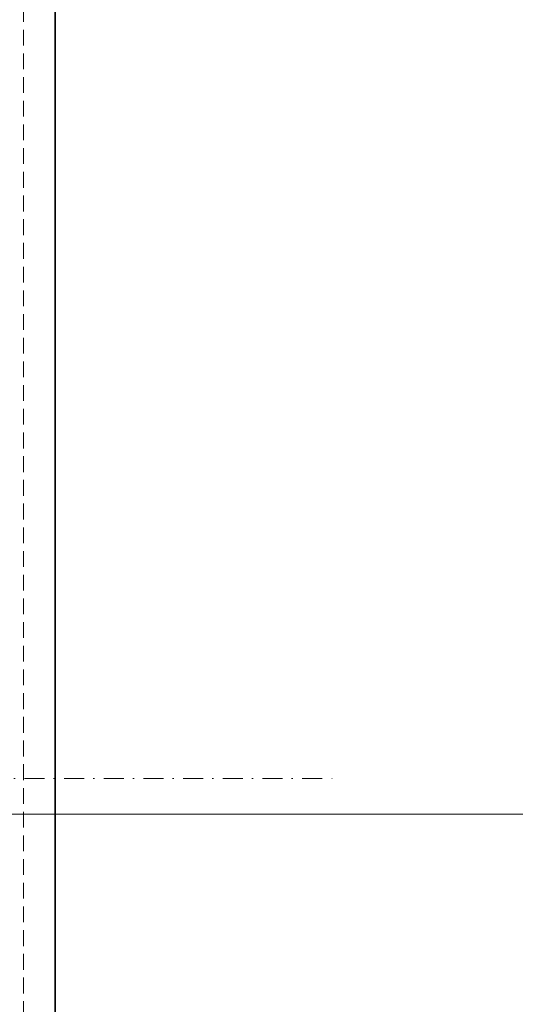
# Model space of a CAD drawing. Header units: millimetres. Extents: x 4946 to 18537, y -10559 to 785.
# Tile 60 of 79: x 7928 to 8241, y -820 to -197. Entities that reach past the tile are written whole.
import ezdxf

# ---------------------------------------------------------------- set-up
doc = ezdxf.new("R2010")
doc.units = ezdxf.units.MM
doc.linetypes.add('DASHDOT', pattern=[1, 0.5, -0.25, 0, -0.25])
doc.linetypes.add('DASHED', pattern=[0.75, 0.5, -0.25])
for name, color, linetype, lineweight in [('PG_OSIE', 1, 'DASHDOT', 18), ('PG_PODCIĄGI', 1, 'DASHED', 18), ('PG_ŚCIANY_SŁUPY', 4, 'Continuous', 35)]:
    doc.layers.add(name, color=color, linetype=linetype, lineweight=lineweight)

msp = doc.modelspace()

# ---------------------------------------------------------------- linework, layer by layer
at = {"layer": 'Defpoints', "color": 6, "lineweight": 18}
for points in [[(7046.25, 785.16), (9146.25, 785.16), (9146.25, -699.84), (7046.25, -699.84)], [(7046.25, -699.84), (9146.25, -699.84), (9146.25, -2184.84), (7046.25, -2184.84)]]:
    msp.add_lwpolyline(points, close=True, dxfattribs=at)
at = {"layer": 'PG_OSIE', "color": 18, "ltscale": 25, "true_color": 0x000000}
msp.add_lwpolyline([(5847.38, -677.31), (8127.62, -677.31)], dxfattribs=at)
at = {"layer": 'PG_PODCIĄGI', "color": 18, "ltscale": 20, "true_color": 0x000000}
msp.add_lwpolyline([(7930.05, 561.69), (7930.05, -1912.31)], dxfattribs=at)
at = {"layer": 'PG_ŚCIANY_SŁUPY', "color": 18, "true_color": 0x000000}
msp.add_lwpolyline([(7950.05, -1920.31), (7950.05, 564.69), (7878.55, 564.69), (7878.55, 500.69), (7882.05, 500.69), (7882.05, 492.69), (7894.55, 492.69), (7894.55, -57.31), (7885.05, -57.31), (7885.05, -97.31), (7894.55, -97.31), (7894.55, -657.31), (7881.55, -657.31), (7881.55, -697.31), (7894.55, -697.31), (7894.55, -1257.31)], dxfattribs=at)

doc.saveas('drawing.dxf')
